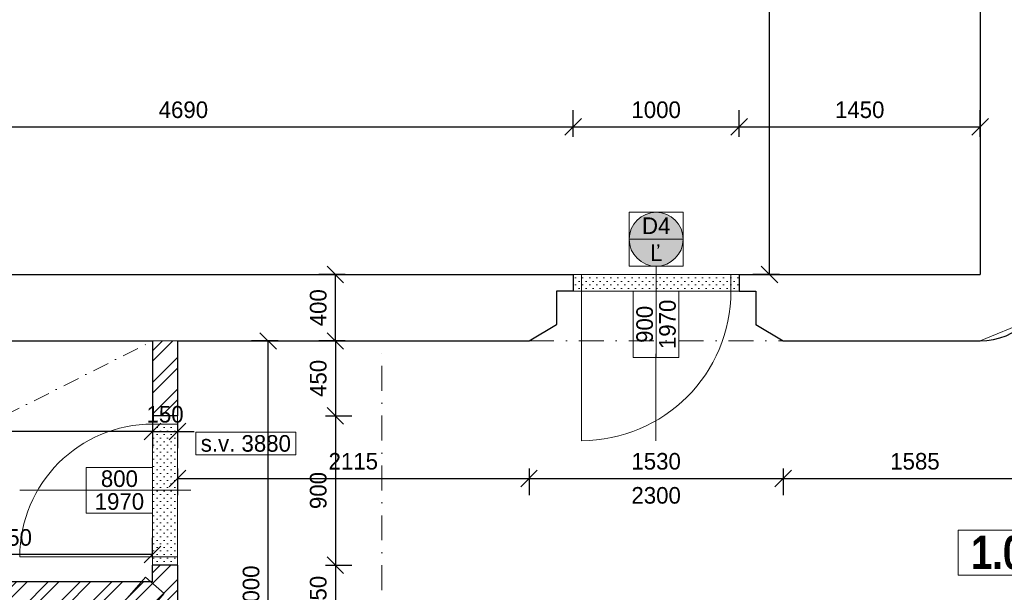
# Model space of a CAD drawing. Header units: millimetres. Extents: x -65956 to 5894746, y -14679 to 163521.
# Tile 30 of 89: x -56236 to -50311, y 31314 to 34761. Entities that reach past the tile are written whole.
import ezdxf

# ---------------------------------------------------------------- set-up
doc = ezdxf.new("R2010")
doc.units = ezdxf.units.MM
doc.linetypes.add('ČERCHOVANÁ', pattern=[1, 0.5, -0.25, 0, -0.25])
doc.layers.get('0').update_dxf_attribs({"lineweight": 5})
doc.layers.get('Defpoints').update_dxf_attribs({"color": 2, "lineweight": 30})
doc.layers.add('- pomocna', color=232, linetype='Continuous', lineweight=0, plot=False)
for name, color, linetype, lineweight in [('Bodko ciarkovana T', 200, 'ČERCHOVANÁ', 0), ('H popisky', 30, 'Continuous', 25), ('H stavba', 82, 'Continuous', 30), ('KOTY', 51, 'Continuous', 5), ('m_popis', 7, 'Continuous', 0), ('otvor', 163, 'Continuous', 5), ('RE-nove', 10, 'Continuous', 0), ('Tbč stavba', 4, 'ČERCHOVANÁ', 0), ('VT kóty', 51, 'Continuous', 5), ('VT sanita', 210, 'Continuous', 5)]:
    doc.layers.add(name, color=color, linetype=linetype, lineweight=lineweight)
doc.styles.add('1-100_te_2mm_200', font='technic_.ttf', dxfattribs={"height": 200})
doc.styles.add('1-20_ce_5mm_100', font='GOTHIC.TTF', dxfattribs={"height": 100})
doc.styles.add('1-50_ce_2mm_100', font='GOTHIC.TTF', dxfattribs={"height": 100})
doc.dimstyles.new('technic_1-100', dxfattribs={"dimtxt": 200, "dimasz": 240, "dimexe": 300, "dimexo": 200, "dimgap": 100, "dimtad": 1, "dimdec": 1, "dimrnd": 0.5, "dimtxsty": '1-100_te_2mm_200', "dimblk": 'OBLIQUE', "dimcen": 2.5, "dimclrd": 256, "dimclrt": 256, "dimadec": 0, "dimazin": 0, "dimtfac": 1, "dimtdec": 1, "dimtix": 1, "dimtmove": 1, "dimatfit": 3, "dimldrblk": 'OBLIQUE', "dimfxl": 400, "dimfxlon": 1, "dimarcsym": 0})

# ---------------------------------------------------------------- blocks, each defined once
blk = doc.blocks.new('_Oblique')
at = {"color": 0, "linetype": 'ByBlock', "lineweight": -2}
blk.add_line((-0.5, -0.5), (0.5, 0.5), dxfattribs=at)
blk = doc.blocks.new('*D499')
at = {"layer": 'Defpoints', "color": 0, "transparency": 16777216}
for p in [(-52906, 34115.7), (-57596, 33227), (-52906, 33227)]:
    blk.add_point(p, dxfattribs=at)
at = {"layer": 'KOTY', "color": 0, "lineweight": -2, "transparency": 16777216}
for p, q in [((-57596, 34055.7), (-57596, 34215.7)), ((-52906, 34055.7), (-52906, 34215.7))]:
    blk.add_line(p, q, dxfattribs=at)
at = {"layer": 'KOTY', "lineweight": -2, "transparency": 16777216}
blk.add_line((-57596, 34115.7), (-52906, 34115.7), dxfattribs=at)
at = {"layer": 'KOTY', "lineweight": -2, "transparency": 16777216, "xscale": 100, "yscale": 100, "zscale": 100, "rotation": 180}
blk.add_blockref('_Oblique', (-57596, 34115.7), dxfattribs=at)
at = {"layer": 'KOTY', "lineweight": -2, "transparency": 16777216, "xscale": 100, "yscale": 100, "zscale": 100}
blk.add_blockref('_Oblique', (-52906, 34115.7), dxfattribs=at)
at = {"layer": 'KOTY', "transparency": 16777216, "insert": (-55251, 34218.2), "char_height": 100, "attachment_point": 5, "style": '1-20_ce_5mm_100'}
blk.add_mtext('4690', dxfattribs=at)
blk = doc.blocks.new('*D500')
at = {"layer": 'Defpoints', "color": 0, "transparency": 16777216}
for p in [(-51906, 34115.7), (-52906, 33227), (-51906, 33227)]:
    blk.add_point(p, dxfattribs=at)
at = {"layer": 'KOTY', "color": 0, "lineweight": -2, "transparency": 16777216}
for p, q in [((-52906, 34055.7), (-52906, 34215.7)), ((-51906, 34055.7), (-51906, 34215.7))]:
    blk.add_line(p, q, dxfattribs=at)
at = {"layer": 'KOTY', "lineweight": -2, "transparency": 16777216}
blk.add_line((-52906, 34115.7), (-51906, 34115.7), dxfattribs=at)
at = {"layer": 'KOTY', "lineweight": -2, "transparency": 16777216, "xscale": 100, "yscale": 100, "zscale": 100, "rotation": 180}
blk.add_blockref('_Oblique', (-52906, 34115.7), dxfattribs=at)
at = {"layer": 'KOTY', "lineweight": -2, "transparency": 16777216, "xscale": 100, "yscale": 100, "zscale": 100}
blk.add_blockref('_Oblique', (-51906, 34115.7), dxfattribs=at)
at = {"layer": 'KOTY', "transparency": 16777216, "insert": (-52406, 34218.2), "char_height": 100, "attachment_point": 5, "style": '1-20_ce_5mm_100'}
blk.add_mtext('1000', dxfattribs=at)
blk = doc.blocks.new('*D501')
at = {"layer": 'Defpoints', "color": 0, "transparency": 16777216}
for p in [(-50456, 34115.7), (-51906, 33227), (-50456, 33227)]:
    blk.add_point(p, dxfattribs=at)
at = {"layer": 'KOTY', "color": 0, "lineweight": -2, "transparency": 16777216}
for p, q in [((-51906, 34055.7), (-51906, 34215.7)), ((-50456, 34055.7), (-50456, 34215.7))]:
    blk.add_line(p, q, dxfattribs=at)
at = {"layer": 'KOTY', "lineweight": -2, "transparency": 16777216}
blk.add_line((-51906, 34115.7), (-50456, 34115.7), dxfattribs=at)
at = {"layer": 'KOTY', "lineweight": -2, "transparency": 16777216, "xscale": 100, "yscale": 100, "zscale": 100, "rotation": 180}
blk.add_blockref('_Oblique', (-51906, 34115.7), dxfattribs=at)
at = {"layer": 'KOTY', "lineweight": -2, "transparency": 16777216, "xscale": 100, "yscale": 100, "zscale": 100}
blk.add_blockref('_Oblique', (-50456, 34115.7), dxfattribs=at)
at = {"layer": 'KOTY', "transparency": 16777216, "insert": (-51181, 34218.2), "char_height": 100, "attachment_point": 5, "style": '1-20_ce_5mm_100'}
blk.add_mtext('1450', dxfattribs=at)
blk = doc.blocks.new('*D502')
at = {"layer": 'Defpoints', "color": 0, "transparency": 16777216}
for p in [(-51723.5, 39527), (-50456, 39527), (-50456, 33227)]:
    blk.add_point(p, dxfattribs=at)
at = {"layer": 'KOTY', "color": 0, "lineweight": -2, "transparency": 16777216}
for p, q in [((-51663.5, 39527), (-51823.5, 39527)), ((-51663.5, 33227), (-51823.5, 33227))]:
    blk.add_line(p, q, dxfattribs=at)
at = {"layer": 'KOTY', "lineweight": -2, "transparency": 16777216}
blk.add_line((-51723.5, 33227), (-51723.5, 39527), dxfattribs=at)
at = {"layer": 'KOTY', "lineweight": -2, "transparency": 16777216, "xscale": 100, "yscale": 100, "zscale": 100}
for p, rotation in [((-51723.5, 39527), 90), ((-51723.5, 33227), 270)]:
    blk.add_blockref('_Oblique', p, dxfattribs=dict(at, rotation=rotation))
at = {"layer": 'KOTY', "transparency": 16777216, "insert": (-51826.1, 36377), "char_height": 100, "attachment_point": 5, "rotation": 90, "style": '1-20_ce_5mm_100'}
blk.add_mtext('6300', dxfattribs=at)
blk = doc.blocks.new('*D503')
at = {"layer": 'Defpoints', "color": 0, "transparency": 16777216}
for p in [(-55286, 32827), (-53171, 32827), (-53171, 31999.8)]:
    blk.add_point(p, dxfattribs=at)
at = {"layer": 'KOTY', "color": 0, "lineweight": -2, "transparency": 16777216}
for p, q in [((-55286, 32059.8), (-55286, 31899.8)), ((-53171, 32059.8), (-53171, 31899.8))]:
    blk.add_line(p, q, dxfattribs=at)
at = {"layer": 'KOTY', "lineweight": -2, "transparency": 16777216}
blk.add_line((-55286, 31999.8), (-53171, 31999.8), dxfattribs=at)
at = {"layer": 'KOTY', "lineweight": -2, "transparency": 16777216, "xscale": 100, "yscale": 100, "zscale": 100, "rotation": 180}
blk.add_blockref('_Oblique', (-55286, 31999.8), dxfattribs=at)
at = {"layer": 'KOTY', "lineweight": -2, "transparency": 16777216, "xscale": 100, "yscale": 100, "zscale": 100}
blk.add_blockref('_Oblique', (-53171, 31999.8), dxfattribs=at)
at = {"layer": 'KOTY', "transparency": 16777216, "insert": (-54228.5, 32102.3), "char_height": 100, "attachment_point": 5, "style": '1-20_ce_5mm_100'}
blk.add_mtext('2115', dxfattribs=at)
blk = doc.blocks.new('*D504')
at = {"layer": 'Defpoints', "color": 0, "transparency": 16777216}
for p in [(-53171, 32827), (-51641, 32827), (-51641, 31999.8)]:
    blk.add_point(p, dxfattribs=at)
at = {"layer": 'KOTY', "color": 0, "lineweight": -2, "transparency": 16777216}
for p, q in [((-53171, 32059.8), (-53171, 31899.8)), ((-51641, 32059.8), (-51641, 31899.8))]:
    blk.add_line(p, q, dxfattribs=at)
at = {"layer": 'KOTY', "lineweight": -2, "transparency": 16777216}
blk.add_line((-53171, 31999.8), (-51641, 31999.8), dxfattribs=at)
at = {"layer": 'KOTY', "lineweight": -2, "transparency": 16777216, "xscale": 100, "yscale": 100, "zscale": 100, "rotation": 180}
blk.add_blockref('_Oblique', (-53171, 31999.8), dxfattribs=at)
at = {"layer": 'KOTY', "lineweight": -2, "transparency": 16777216, "xscale": 100, "yscale": 100, "zscale": 100}
blk.add_blockref('_Oblique', (-51641, 31999.8), dxfattribs=at)
at = {"layer": 'KOTY', "transparency": 16777216, "char_height": 100, "attachment_point": 5, "style": '1-20_ce_5mm_100'}
for s, insert in [('1530', (-52406, 32102.3)), ('2300', (-52406, 31897.3))]:
    blk.add_mtext(s, dxfattribs=dict(at, insert=insert))
blk = doc.blocks.new('*D505')
at = {"layer": 'Defpoints', "color": 0, "transparency": 16777216}
for p in [(-55436, 32827), (-55286, 32827), (-55286, 32282.9)]:
    blk.add_point(p, dxfattribs=at)
at = {"layer": 'KOTY', "color": 0, "lineweight": -2, "transparency": 16777216}
for p, q in [((-55436, 32342.9), (-55436, 32182.9)), ((-55286, 32342.9), (-55286, 32182.9))]:
    blk.add_line(p, q, dxfattribs=at)
at = {"layer": 'KOTY', "lineweight": -2, "transparency": 16777216}
for p, q in [((-55436, 32282.9), (-55536, 32282.9)), ((-55436, 32282.9), (-55286, 32282.9)), ((-55286, 32282.9), (-55186, 32282.9))]:
    blk.add_line(p, q, dxfattribs=at)
at = {"layer": 'KOTY', "lineweight": -2, "transparency": 16777216, "xscale": 100, "yscale": 100, "zscale": 100}
blk.add_blockref('_Oblique', (-55436, 32282.9), dxfattribs=at)
at = {"layer": 'KOTY', "lineweight": -2, "transparency": 16777216, "xscale": 100, "yscale": 100, "zscale": 100, "rotation": 180}
blk.add_blockref('_Oblique', (-55286, 32282.9), dxfattribs=at)
at = {"layer": 'KOTY', "transparency": 16777216, "insert": (-55361, 32385.4), "char_height": 100, "attachment_point": 5, "style": '1-20_ce_5mm_100'}
blk.add_mtext('150', dxfattribs=at)
blk = doc.blocks.new('*D506')
at = {"layer": 'Defpoints', "color": 0, "transparency": 16777216}
for p in [(-60456, 32827), (-55436, 32827), (-60456, 32282.9)]:
    blk.add_point(p, dxfattribs=at)
at = {"layer": 'KOTY', "color": 0, "lineweight": -2, "transparency": 16777216}
for p, q in [((-60456, 32342.9), (-60456, 32182.9)), ((-55436, 32342.9), (-55436, 32182.9))]:
    blk.add_line(p, q, dxfattribs=at)
at = {"layer": 'KOTY', "lineweight": -2, "transparency": 16777216}
blk.add_line((-55436, 32282.9), (-60456, 32282.9), dxfattribs=at)
at = {"layer": 'KOTY', "lineweight": -2, "transparency": 16777216, "xscale": 100, "yscale": 100, "zscale": 100, "rotation": 180}
blk.add_blockref('_Oblique', (-60456, 32282.9), dxfattribs=at)
at = {"layer": 'KOTY', "lineweight": -2, "transparency": 16777216, "xscale": 100, "yscale": 100, "zscale": 100}
blk.add_blockref('_Oblique', (-55436, 32282.9), dxfattribs=at)
at = {"layer": 'KOTY', "transparency": 16777216, "insert": (-57946, 32385.4), "char_height": 100, "attachment_point": 5, "style": '1-20_ce_5mm_100'}
blk.add_mtext('5020', dxfattribs=at)
blk = doc.blocks.new('*D507')
at = {"layer": 'Defpoints', "color": 0, "transparency": 16777216}
for p in [(-54056, 32827), (-55286, 32377), (-54336.5, 32377)]:
    blk.add_point(p, dxfattribs=at)
at = {"layer": 'KOTY', "color": 0, "lineweight": -2, "transparency": 16777216}
for p, q in [((-54276.5, 32827), (-54436.5, 32827)), ((-54396.5, 32377), (-54236.5, 32377))]:
    blk.add_line(p, q, dxfattribs=at)
at = {"layer": 'KOTY', "lineweight": -2, "transparency": 16777216}
blk.add_line((-54336.5, 32827), (-54336.5, 32377), dxfattribs=at)
at = {"layer": 'KOTY', "lineweight": -2, "transparency": 16777216, "xscale": 100, "yscale": 100, "zscale": 100}
for p, rotation in [((-54336.5, 32827), 90), ((-54336.5, 32377), 270)]:
    blk.add_blockref('_Oblique', p, dxfattribs=dict(at, rotation=rotation))
at = {"layer": 'KOTY', "transparency": 16777216, "insert": (-54439, 32602), "char_height": 100, "attachment_point": 5, "rotation": 90, "style": '1-20_ce_5mm_100'}
blk.add_mtext('450', dxfattribs=at)
blk = doc.blocks.new('*D508')
at = {"layer": 'Defpoints', "color": 0, "transparency": 16777216}
for p in [(-55286, 32377), (-55286, 31477), (-54336.5, 31477)]:
    blk.add_point(p, dxfattribs=at)
at = {"layer": 'KOTY', "color": 0, "lineweight": -2, "transparency": 16777216}
for p, q in [((-54396.5, 32377), (-54236.5, 32377)), ((-54396.5, 31477), (-54236.5, 31477))]:
    blk.add_line(p, q, dxfattribs=at)
at = {"layer": 'KOTY', "lineweight": -2, "transparency": 16777216}
blk.add_line((-54336.5, 32377), (-54336.5, 31477), dxfattribs=at)
at = {"layer": 'KOTY', "lineweight": -2, "transparency": 16777216, "xscale": 100, "yscale": 100, "zscale": 100}
for p, rotation in [((-54336.5, 32377), 90), ((-54336.5, 31477), 270)]:
    blk.add_blockref('_Oblique', p, dxfattribs=dict(at, rotation=rotation))
at = {"layer": 'KOTY', "transparency": 16777216, "insert": (-54439, 31927), "char_height": 100, "attachment_point": 5, "rotation": 90, "style": '1-20_ce_5mm_100'}
blk.add_mtext('900', dxfattribs=at)
blk = doc.blocks.new('*D510')
at = {"layer": 'Defpoints', "color": 0, "transparency": 16777216}
for p in [(-54740.8, 32827), (-54056, 32827), (-54056, 29827)]:
    blk.add_point(p, dxfattribs=at)
at = {"layer": 'KOTY', "color": 0, "lineweight": -2, "transparency": 16777216}
for p, q in [((-54680.8, 32827), (-54840.8, 32827)), ((-54680.8, 29827), (-54840.8, 29827))]:
    blk.add_line(p, q, dxfattribs=at)
at = {"layer": 'KOTY', "lineweight": -2, "transparency": 16777216}
blk.add_line((-54740.8, 29827), (-54740.8, 32827), dxfattribs=at)
at = {"layer": 'KOTY', "lineweight": -2, "transparency": 16777216, "xscale": 100, "yscale": 100, "zscale": 100}
for p, rotation in [((-54740.8, 32827), 90), ((-54740.8, 29827), 270)]:
    blk.add_blockref('_Oblique', p, dxfattribs=dict(at, rotation=rotation))
at = {"layer": 'KOTY', "transparency": 16777216, "insert": (-54843.3, 31327), "char_height": 100, "attachment_point": 5, "rotation": 90, "style": '1-20_ce_5mm_100'}
blk.add_mtext('3000', dxfattribs=at)
blk = doc.blocks.new('*D514')
at = {"layer": 'Defpoints', "color": 0, "transparency": 16777216}
for p in [(-54336.5, 33227), (-52906, 33227), (-54056, 32827)]:
    blk.add_point(p, dxfattribs=at)
at = {"layer": 'KOTY', "color": 0, "lineweight": -2, "transparency": 16777216}
for p, q in [((-54276.5, 33227), (-54436.5, 33227)), ((-54276.5, 32827), (-54436.5, 32827))]:
    blk.add_line(p, q, dxfattribs=at)
at = {"layer": 'KOTY', "lineweight": -2, "transparency": 16777216}
blk.add_line((-54336.5, 32827), (-54336.5, 33227), dxfattribs=at)
at = {"layer": 'KOTY', "lineweight": -2, "transparency": 16777216, "xscale": 100, "yscale": 100, "zscale": 100}
for p, rotation in [((-54336.5, 33227), 90), ((-54336.5, 32827), 270)]:
    blk.add_blockref('_Oblique', p, dxfattribs=dict(at, rotation=rotation))
at = {"layer": 'KOTY', "transparency": 16777216, "insert": (-54439, 33027), "char_height": 100, "attachment_point": 5, "rotation": 90, "style": '1-20_ce_5mm_100'}
blk.add_mtext('400', dxfattribs=at)
blk = doc.blocks.new('*T437')
at = {"layer": 'Defpoints', "color": 8, "linetype": 'ByBlock', "lineweight": 0, "transparency": 16777216}
for p, q in [((0, 0), (600, 0)), ((0, 0), (0, -270.7)), ((600, 0), (600, -270.7)), ((0, -270.7), (600, -270.7))]:
    blk.add_line(p, q, dxfattribs=at)
at = {"layer": 'H popisky', "color": 0, "transparency": 16777216, "insert": (300, -135.3), "char_height": 200, "width": 596, "attachment_point": 5, "style": '1-50_ce_2mm_100'}
blk.add_mtext('{\\fTechnicLite|b1|i0|c2|p2;\\C256;1.03}', dxfattribs=at)
blk = doc.blocks.new('*T488')
at = {"layer": 'Defpoints', "color": 8, "linetype": 'ByBlock', "lineweight": 0, "transparency": 16777216}
for p, q in [((-274.7, 0), (-274.7, 400)), ((0, 400), (-274.7, 400)), ((-137.3, 0), (-137.3, 400)), ((0, 0), (0, 400)), ((0, 0), (-274.7, 0))]:
    blk.add_line(p, q, dxfattribs=at)
at = {"layer": 'VT kóty', "color": 0, "transparency": 16777216, "char_height": 100, "width": 396, "attachment_point": 5, "rotation": 90, "style": '1-50_ce_2mm_100'}
for s, insert in [('900', (-206, 200)), ('1970', (-68.7, 200))]:
    blk.add_mtext(s, dxfattribs=dict(at, insert=insert))
blk = doc.blocks.new('*T415')
at = {"layer": 'Defpoints', "color": 8, "linetype": 'ByBlock', "lineweight": 0, "transparency": 16777216}
for p, q in [((0, 137.3), (600, 137.3)), ((0, 0), (0, 137.3)), ((600, 0), (600, 137.3)), ((0, 0), (600, 0))]:
    blk.add_line(p, q, dxfattribs=at)
at = {"layer": 'm_popis', "color": 0, "transparency": 16777216, "insert": (300, 68.7), "char_height": 100, "width": 596, "attachment_point": 5, "style": '1-50_ce_2mm_100'}
blk.add_mtext('s.v. 3880', dxfattribs=at)
blk = doc.blocks.new('*D752')
at = {"layer": 'Defpoints', "color": 0, "transparency": 16777216}
for p in [(-50056, 33337), (-51641, 32827), (-50056, 31999.8)]:
    blk.add_point(p, dxfattribs=at)
at = {"layer": 'KOTY', "color": 0, "lineweight": -2, "transparency": 16777216}
for p, q in [((-51641, 32059.8), (-51641, 31899.8)), ((-50056, 32059.8), (-50056, 31899.8))]:
    blk.add_line(p, q, dxfattribs=at)
at = {"layer": 'KOTY', "lineweight": -2, "transparency": 16777216}
blk.add_line((-51641, 31999.8), (-50056, 31999.8), dxfattribs=at)
at = {"layer": 'KOTY', "lineweight": -2, "transparency": 16777216, "xscale": 100, "yscale": 100, "zscale": 100, "rotation": 180}
blk.add_blockref('_Oblique', (-51641, 31999.8), dxfattribs=at)
at = {"layer": 'KOTY', "lineweight": -2, "transparency": 16777216, "xscale": 100, "yscale": 100, "zscale": 100}
blk.add_blockref('_Oblique', (-50056, 31999.8), dxfattribs=at)
at = {"layer": 'KOTY', "transparency": 16777216, "insert": (-50848.5, 32102.3), "char_height": 100, "attachment_point": 5, "style": '1-20_ce_5mm_100'}
blk.add_mtext('1585', dxfattribs=at)
blk = doc.blocks.new('*D842')
at = {"layer": 'Defpoints', "color": 0, "transparency": 16777216}
for p in [(-55286, 31477), (-55286, 31127), (-54336.5, 31127)]:
    blk.add_point(p, dxfattribs=at)
at = {"layer": 'KOTY', "color": 0, "lineweight": -2, "transparency": 16777216}
for p, q in [((-54396.5, 31477), (-54236.5, 31477)), ((-54396.5, 31127), (-54236.5, 31127))]:
    blk.add_line(p, q, dxfattribs=at)
at = {"layer": 'KOTY', "lineweight": -2, "transparency": 16777216}
blk.add_line((-54336.5, 31477), (-54336.5, 31127), dxfattribs=at)
at = {"layer": 'KOTY', "lineweight": -2, "transparency": 16777216, "xscale": 100, "yscale": 100, "zscale": 100}
for p, rotation in [((-54336.5, 31477), 90), ((-54336.5, 31127), 270)]:
    blk.add_blockref('_Oblique', p, dxfattribs=dict(at, rotation=rotation))
at = {"layer": 'KOTY', "transparency": 16777216, "insert": (-54439, 31302), "char_height": 100, "attachment_point": 5, "rotation": 90, "style": '1-20_ce_5mm_100'}
blk.add_mtext('350', dxfattribs=at)
blk = doc.blocks.new('*T851')
at = {"layer": 'Defpoints', "color": 8, "linetype": 'ByBlock', "lineweight": 0, "transparency": 16777216}
for p, q in [((0, 0), (324.9, 0)), ((0, 0), (0, -324.9)), ((324.9, 0), (324.9, -324.9)), ((0, -162.5), (324.9, -162.5)), ((0, -324.9), (324.9, -324.9))]:
    blk.add_line(p, q, dxfattribs=at)
at = {"layer": 'VT kóty', "color": 0, "transparency": 16777216, "char_height": 100, "width": 320.944, "attachment_point": 5, "style": '1-50_ce_2mm_100'}
for s, insert in [('D4', (162.5, -81.2)), ('Ľ', (162.5, -243.7))]:
    blk.add_mtext(s, dxfattribs=dict(at, insert=insert))
blk = doc.blocks.new('*T852')
at = {"layer": 'Defpoints', "color": 8, "linetype": 'ByBlock', "lineweight": 0, "transparency": 16777216}
for p, q in [((0, 274.7), (400, 274.7)), ((0, 0), (0, 274.7)), ((400, 0), (400, 274.7)), ((0, 137.3), (400, 137.3)), ((0, 0), (400, 0))]:
    blk.add_line(p, q, dxfattribs=at)
at = {"layer": 'VT kóty', "color": 0, "transparency": 16777216, "char_height": 100, "width": 396, "attachment_point": 5, "style": '1-50_ce_2mm_100'}
for s, insert in [('800', (200, 206)), ('1970', (200, 68.7))]:
    blk.add_mtext(s, dxfattribs=dict(at, insert=insert))
blk = doc.blocks.new('*D870')
at = {"layer": 'Defpoints', "color": 0, "transparency": 16777216}
for p in [(-57186, 31541.5), (-57186, 31377), (-55436, 31377)]:
    blk.add_point(p, dxfattribs=at)
at = {"layer": 'KOTY', "color": 0, "lineweight": -2, "transparency": 16777216}
for p, q in [((-57186, 31541.5), (-57186, 31641.5)), ((-55436, 31541.5), (-55436, 31641.5))]:
    blk.add_line(p, q, dxfattribs=at)
at = {"layer": 'KOTY', "lineweight": -2, "transparency": 16777216}
blk.add_line((-55436, 31541.5), (-57186, 31541.5), dxfattribs=at)
at = {"layer": 'KOTY', "lineweight": -2, "transparency": 16777216, "xscale": 100, "yscale": 100, "zscale": 100, "rotation": 180}
blk.add_blockref('_Oblique', (-57186, 31541.5), dxfattribs=at)
at = {"layer": 'KOTY', "lineweight": -2, "transparency": 16777216, "xscale": 100, "yscale": 100, "zscale": 100}
blk.add_blockref('_Oblique', (-55436, 31541.5), dxfattribs=at)
at = {"layer": 'KOTY', "transparency": 16777216, "insert": (-56311, 31644.1), "char_height": 100, "attachment_point": 5, "style": '1-20_ce_5mm_100'}
blk.add_mtext('1750', dxfattribs=at)
blk = doc.blocks.new('*T880')
at = {"layer": 'Defpoints', "color": 8, "linetype": 'ByBlock', "lineweight": 0, "transparency": 16777216}
for p, q in [((-113.1, 98.5), (940.8, 1308.7)), ((1053.9, 1210.2), (940.8, 1308.7)), ((0, 0), (1053.9, 1210.2)), ((0, 0), (-113.1, 98.5))]:
    blk.add_line(p, q, dxfattribs=at)
at = {"layer": 'm_popis', "color": 0, "transparency": 16777216, "insert": (470.4, 654.4), "char_height": 80, "width": 1600.801, "attachment_point": 5, "rotation": 48.94837, "style": '1-50_ce_2mm_100'}
blk.add_mtext('SDK PODHĽAD 3,000', dxfattribs=at)

msp = doc.modelspace()

# ---------------------------------------------------------------- hatches: boundary and pattern name
at = {"layer": 'RE-nove'}
msp.add_hatch(color=256, dxfattribs=at).paths.add_polyline_path([(-52243.25, 33439.5, 1), (-52568.19, 33439.5, 1)])
h = msp.add_hatch(dxfattribs=at)
h.set_pattern_fill('OMITKA', color=256, scale=30, angle=-180)
h.set_pattern_definition([(225, (10536.806, 21242.372), (21.213203, -21.213203), [0, -30])])
h.paths.add_polyline_path([(-51905.72, 33227.03), (-52905.72, 33227.03), (-52905.72, 33127.03), (-51905.72, 33127.03)])
h = msp.add_hatch(dxfattribs=at)
h.set_pattern_fill('ZDIVO-OBECNE', color=256, scale=45, style=0)
h.set_pattern_definition([(45, (0, 0), (-95.45942, 95.45942), []), (45, (63.64, 0), (-95.45942, 95.45942), [])])
h.paths.add_polyline_path([(-55286.01, 32827.03), (-55436.01, 32827.03), (-55436.01, 32377.03), (-55286.01, 32377.03)])
h.paths.add_polyline_path([(-55436.01, 31377.03), (-57186.01, 31377.03), (-57186.01, 29827.03), (-57036.01, 29827.03), (-57036.01, 31227.03), (-55436.01, 31227.03), (-55436.01, 31127.03), (-55286.01, 31127.03), (-55286.01, 31477.03), (-55436.01, 31477.03)])
h.paths.add_polyline_path([(-55436.01, 29827.03), (-55286.01, 29827.03), (-55286.01, 30227.03), (-55436.01, 30227.03)])
h = msp.add_hatch(dxfattribs=at)
h.set_pattern_fill('OMITKA', color=256, scale=30, angle=-270)
h.set_pattern_definition([(135, (-67331.198, -31036.895), (-21.213203, -21.213203), [0, -30])])
h.paths.add_polyline_path([(-55286.01, 31479.02), (-55286.01, 32377.03), (-55436.01, 32377.03), (-55436.01, 31477.03)])

# ---------------------------------------------------------------- linework, layer by layer
at = {"layer": '- pomocna'}
for points in [[(-60456.01, 33227.03), (-50456.01, 33227.03), (-50456.01, 39527.03), (-52406.01, 39527.03), (-52406.01, 39677.03), (-53856.01, 39677.03), (-53856.01, 39527.03), (-54806.01, 39527.03), (-54806.01, 39677.03), (-56256.01, 39677.03), (-56256.01, 39527.03), (-57206.01, 39527.03), (-57206.01, 39677.03), (-58656.01, 39677.03), (-58656.01, 39527.03), (-60456.01, 39527.03), (-60456.01, 33227.03)], [(-55286.01, 29827.03), (-55286.01, 32827.03), (-53171.01, 32827.03), (-53006.01, 32927.03), (-53006.01, 33127.03), (-51806.01, 33127.03), (-51806.01, 32927.03), (-51641.01, 32827.03), (-50456.01, 32827.03), (-50173.16, 32944.19), (-50056.01, 33227.03), (-50056.01, 33337.03), (-46856.01, 33337.03), (-46856.01, 29827.03), (-53856.01, 29827.03)], [(-60456.01, 29827.03), (-57186.01, 29827.03), (-57186.01, 31377.03), (-55436.01, 31377.03), (-55436.01, 32827.03), (-57596.01, 32827.03), (-57596.01, 33127.03), (-60096.01, 33127.03), (-60096.01, 32827.03), (-60456.01, 32827.03), (-60456.01, 32627.03), (-60606.01, 32627.03), (-60606.01, 31177.03), (-60456.01, 31177.03), (-60456.01, 29827.03)]]:
    msp.add_lwpolyline(points, dxfattribs=at)
msp.add_line((-55286.01, 32827.03), (-55436.01, 32827.03))
at = {"layer": 'Bodko ciarkovana T', "ltscale": 200}
msp.add_line((-58829.58, 31114.76), (-55436.01, 32827.03), dxfattribs=at)
at = {"layer": 'H stavba'}
for p, q in [((-50456.01, 39527.03), (-50456.01, 33227.03)), ((-57596.01, 33227.03), (-52906.01, 33227.03)), ((-52906.01, 33227.03), (-52906.01, 33127.03)), ((-51906.01, 33227.03), (-51906.01, 33127.03)), ((-51906.01, 33227.03), (-50456.01, 33227.03)), ((-53006.01, 33127.03), (-53006.01, 32927.03)), ((-52906.01, 33127.03), (-53006.01, 33127.03)), ((-51906.01, 33127.03), (-51806.01, 33127.03)), ((-51806.01, 33127.03), (-51806.01, 32927.03)), ((-53171.01, 32827.03), (-53006.01, 32927.03)), ((-51806.01, 32927.03), (-51641.01, 32827.03)), ((-57596.01, 32827.03), (-55436.01, 32827.03)), ((-55436.01, 32827.03), (-55436.01, 32377.03)), ((-55286.01, 32827.03), (-55286.01, 32377.03)), ((-55286.01, 32827.03), (-53856.01, 32827.03)), ((-53856.01, 32827.03), (-53171.01, 32827.03)), ((-51641.01, 32827.03), (-50456.01, 32827.03)), ((-55286.01, 32377.03), (-55436.01, 32377.03)), ((-55286.01, 31477.03), (-55436.01, 31477.03)), ((-55436.01, 31377.03), (-55436.01, 31477.03)), ((-55286.01, 31477.03), (-55286.01, 31127.03)), ((-55436.01, 31377.03), (-57186.01, 31377.03))]:
    msp.add_line(p, q, dxfattribs=at)
msp.add_arc((-50456.01, 33227.03), 400, 270, 0, dxfattribs=at)
at = {"layer": 'otvor'}
for p, q in [((-51906.01, 33227.03), (-52906.01, 33227.03)), ((-52856.01, 33227.03), (-52856.01, 32227.03)), ((-51956.01, 33227.03), (-51956.01, 33127.03)), ((-52906.01, 33127.03), (-51906.01, 33127.03)), ((-55436.01, 31477.03), (-55436.01, 32377.03)), ((-55286.01, 31477.03), (-55286.01, 32377.03)), ((-55436.01, 32327.03), (-55286.01, 32327.03)), ((-56236.01, 31527.03), (-55286.01, 31527.03))]:
    msp.add_line(p, q, dxfattribs=at)
for centre, radius, start, end in [((-52856.01, 33127.03), 900, 270, 0), ((-55436.01, 31527.03), 800, 90, 180)]:
    msp.add_arc(centre, radius, start, end, dxfattribs=at)
at = {"layer": 'Tbč stavba', "ltscale": 300}
for p, q in [((-54056.01, 29827.03), (-54056.01, 32827.03)), ((-53171.01, 32827.03), (-51641.01, 32827.03))]:
    msp.add_line(p, q, dxfattribs=at)
at = {"layer": 'VT sanita'}
for p, q in [((-52405.72, 33277.03), (-52407.72, 32227.03)), ((-55206.01, 31929.03), (-56236.01, 31928.84))]:
    msp.add_line(p, q, dxfattribs=at)
msp.add_circle((-52405.72, 33439.5), 162.47, dxfattribs=at)

# ---------------------------------------------------------------- block references
for name, p in [('*T851', (-52568.19, 33601.98)), ('*T488', (-52268.67, 32727.03)), ('*T415', (-55175.09, 32141.23)), ('*T852', (-55836.01, 31791.66)), ('*T437', (-50587.82, 31688.04)), ('*T880', (-56419.9, 30097.25))]:
    msp.add_blockref(name, p)

# ---------------------------------------------------------------- dimensions: what is measured, and where the dimension line sits
at = {"layer": 'KOTY'}
for base, p1, p2, picture, middle in [((-51723.54, 39527.03), (-50456.01, 33227.03), (-50456.01, 39527.03), '*D502', (-51826.06, 36377.03)), ((-54336.52, 33227.03), (-54056.01, 32827.03), (-52906.01, 33227.03), '*D514', (-54439.04, 33027.03)), ((-54336.52, 32377.03), (-54056.01, 32827.03), (-55286.01, 32377.03), '*D507', (-54439.04, 32602.03)), ((-54740.79, 32827.03), (-54056.01, 29827.03), (-54056.01, 32827.03), '*D510', (-54843.31, 31327.03)), ((-54336.52, 31477.03), (-55286.01, 32377.03), (-55286.01, 31477.03), '*D508', (-54439.04, 31927.03)), ((-54336.52, 31127.03), (-55286.01, 31477.03), (-55286.01, 31127.03), '*D842', (-54439.04, 31302.03))]:
    dim = msp.add_linear_dim(base=base, p1=p1, p2=p2, angle=90, dimstyle='technic_1-100', override={"dimtxt": 100, "dimasz": 100, "dimexe": 100, "dimgap": 50, "dimtxsty": '1-20_ce_5mm_100', "dimfxl": 60}, dxfattribs=at)
    dim.commit()
    dim.dimension.update_dxf_attribs({"geometry": picture, "text_midpoint": middle})
for base, p1, p2, picture, middle in [((-52906.01, 34115.66), (-57596.01, 33227.03), (-52906.01, 33227.03), '*D499', (-55251.01, 34218.18)), ((-51906.01, 34115.66), (-52906.01, 33227.03), (-51906.01, 33227.03), '*D500', (-52406.01, 34218.18)), ((-50456.01, 34115.66), (-51906.01, 33227.03), (-50456.01, 33227.03), '*D501', (-51181.01, 34218.18)), ((-50056.01, 31999.81), (-51641.01, 32827.03), (-50056.01, 33337.03), '*D752', (-50848.51, 32102.33)), ((-60456.01, 32282.92), (-55436.01, 32827.03), (-60456.01, 32827.03), '*D506', (-57946.01, 32385.44)), ((-55286.01, 32282.92), (-55436.01, 32827.03), (-55286.01, 32827.03), '*D505', (-55361.01, 32385.44)), ((-53171.01, 31999.81), (-55286.01, 32827.03), (-53171.01, 32827.03), '*D503', (-54228.51, 32102.33)), ((-57186.01, 31541.54), (-55436.01, 31377.03), (-57186.01, 31377.03), '*D870', (-56311.01, 31644.06))]:
    dim = msp.add_linear_dim(base=base, p1=p1, p2=p2, dimstyle='technic_1-100', override={"dimtxt": 100, "dimasz": 100, "dimexe": 100, "dimgap": 50, "dimtxsty": '1-20_ce_5mm_100', "dimfxl": 60}, dxfattribs=at)
    dim.commit()
    dim.dimension.update_dxf_attribs({"geometry": picture, "text_midpoint": middle})
dim = msp.add_linear_dim(base=(-51641.01, 31999.81), p1=(-53171.01, 32827.03), p2=(-51641.01, 32827.03), text='<>\\X 2300', dimstyle='technic_1-100', override={"dimtxt": 100, "dimasz": 100, "dimexe": 100, "dimgap": 50, "dimtxsty": '1-20_ce_5mm_100', "dimfxl": 60}, dxfattribs=at)
dim.commit()
dim.dimension.update_dxf_attribs({"geometry": '*D504', "text_midpoint": (-52406.01, 31999.81)})

doc.saveas('drawing.dxf')
